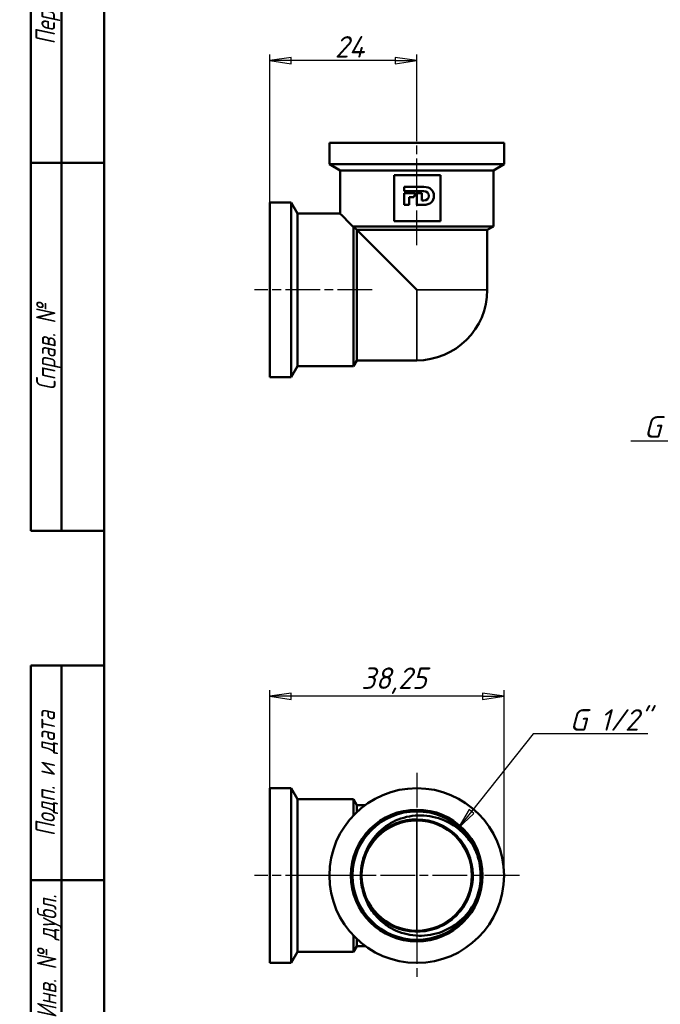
# Model space of a CAD drawing. Header units: millimetres. Extents: x -148 to 751, y -69 to 356.
# Tile 3 of 6: x 6 to 111, y 95 to 255. Entities that reach past the tile are written whole.
import ezdxf
from ezdxf.enums import TextEntityAlignment as Align

# ---------------------------------------------------------------- set-up
doc = ezdxf.new("R2010")
doc.units = ezdxf.units.MM
doc.linetypes.add('CHAIN', pattern=[0.7087, 0.4724, -0.0591, 0.1181, -0.0591])
for name, color, linetype, lineweight in [('Видимые тонкие (ГОСТ)', 7, 'Continuous', 35), ('Видимый контур (ГОСТ)', 7, 'Continuous', 50), ('Кромка (ГОСТ)', 7, 'Continuous', 50), ('Маркер центра (ГОСТ)', 7, 'Continuous', 25), ('Обозначение (ГОСТ)', 7, 'Continuous', 25), ('Осевая линия (ГОСТ)', 7, 'Continuous', 25), ('Размер (ГОСТ)', 7, 'Continuous', 25), ('Эскизная геометрия (ГОСТ)', 7, 'Continuous', 50)]:
    doc.layers.add(name, color=color, linetype=linetype, lineweight=lineweight)
doc.styles.get("Standard").update_dxf_attribs({"font": 'GOST Common Italic.ttf'})
doc.styles.add('Альтернативный текст (ГОСТ)', font='txt', dxfattribs={"width": 0.8})
doc.styles.add('Обычный текст (ГОСТ)', font='GOST Common Italic.ttf')
doc.dimstyles.new('Обычный (ГОСТ)', dxfattribs={"dimtxt": 3.5, "dimasz": 3.5, "dimexe": 1, "dimexo": 0, "dimgap": 0.5, "dimtad": 1, "dimrnd": 1e-08, "dimtxsty": 'Обычный текст (ГОСТ)', "dimblk": 'Filled-1', "dimcen": 0.09, "dimdle": 15, "dimclrd": 256, "dimclre": 256, "dimclrt": 256, "dimazin": 2, "dimtfac": 0.714286, "dimtdec": 3, "dimtmove": 0, "dimatfit": 3, "dimfxl": 1, "dimtolj": 1, "dimlwd": 25, "dimlwe": 25, "dimarcsym": 0})

# ---------------------------------------------------------------- blocks, each defined once
blk = doc.blocks.new('ГОСТ - Доп. графы 1')
at = {"layer": 'Эскизная геометрия (ГОСТ)'}
for p, q in [((-12, 0), (-12, 145)), ((-12, 145), (0, 145)), ((-7, 145), (-7, 0)), ((-12, 110), (-7, 110)), ((-7, 110), (0, 110)), ((-12, 85), (-7, 85)), ((-7, 85), (0, 85)), ((-12, 60), (-7, 60)), ((-7, 60), (0, 60)), ((-12, 25), (-7, 25)), ((-7, 25), (0, 25)), ((0, 0), (-12, 0))]:
    blk.add_line(p, q, dxfattribs=at)
at = {"layer": 'Обозначение (ГОСТ)', "char_height": 3.17, "attachment_point": 5, "rotation": 90, "style": 'Альтернативный текст (ГОСТ)'}
for s, insert, width in [('\\fGOST Common|b0|i1;\\H3.1700;Подп. и дата', (-9.37, 127.41), 34.7679), ('\\fGOST Common|b0|i1;\\H3.1700;Инв. № дубл.', (-8.95, 97.55), 24.8438), ('\\fGOST Common|b0|i1;\\H3.1700;Взам. инв. №', (-9.58, 72.53), 24.8669), ('\\fGOST Common|b0|i1;\\H3.1700;Подп. и дата', (-9.5, 42.47), 35.1486), ('\\fGOST Common|b0|i1;\\H3.1700;Инв. № подл.', (-9.5, 12.41), 24.9618)]:
    blk.add_mtext(s, dxfattribs=dict(at, insert=insert, width=width))
at = {"layer": 'Обозначение (ГОСТ)', "lineweight": 30, "width": 0.8, "flags": 17}
for tag, p in [('Подп._и_дата_2', (-3.53, 127.51)), ('Инв._номер_дубликата', (-3.41, 97.47)), ('Взамен_инв._номера', (-3.46, 72.53)), ('Подп._и_дата_1', (-3.42, 42.35)), ('ИНВЕНТАРНЫЙ_НОМЕР', (-3.33, 12.68))]:
    blk.add_attdef(tag, text='', height=3.17, rotation=90, dxfattribs=at).set_placement(p, align=Align.MIDDLE_CENTER)
blk = doc.blocks.new('ГОСТ - Доп. графы 2')
at = {"layer": 'Эскизная геометрия (ГОСТ)'}
for p, q in [((-12, 0), (-12, 120)), ((-12, 120), (0, 120)), ((-7, 0), (-7, 120)), ((-12, 60), (0, 60)), ((0, 0), (-12, 0))]:
    blk.add_line(p, q, dxfattribs=at)
at = {"layer": 'Обозначение (ГОСТ)', "char_height": 3.17, "attachment_point": 5, "rotation": 90, "style": 'Альтернативный текст (ГОСТ)'}
for s, insert, width in [('\\fGOST Common|b0|i1;\\H3.1700;Перв. примен.', (-9.19, 90.05), 60.0143), ('\\fGOST Common|b0|i1;\\H3.1700;Справ. №', (-9.1, 30), 59.9357)]:
    blk.add_mtext(s, dxfattribs=dict(at, insert=insert, width=width))
at = {"layer": 'Обозначение (ГОСТ)', "lineweight": 30, "width": 0.8, "flags": 17}
for tag, p in [('Первичная_применяемость', (-3.65, 90.03)), ('Справочный_номер', (-3.55, 30.02))]:
    blk.add_attdef(tag, text='', height=3.17, rotation=90, dxfattribs=at).set_placement(p, align=Align.MIDDLE_CENTER)
blk = doc.blocks.new('Рамки ГОСТ_ граница 297x210')
at = {"layer": 'Кромка (ГОСТ)'}
blk.add_line((20, 292), (20, 5), dxfattribs=at)
blk = doc.blocks.new('Filled-1')
at = {"color": 0}
for p, q in [((0, 0), (-1, 0.143)), ((-1, 0.143), (-1, -0.143)), ((-1, 0), (0, 0)), ((-1, -0.143), (0, 0))]:
    blk.add_line(p, q, dxfattribs=at)
at = {"color": 0, "flags": 128}
blk.add_lwpolyline([(-1, -0.143), (0, 0), (-1, 0.143), (-1, -0.143)], dxfattribs=at)
at = {"color": 0}
blk.add_solid([(-1, -0.143), (0, 0), (-1, 0.143), (-1, -0.143)], dxfattribs=at)
blk = doc.blocks.new('*D8')
at = {"layer": 'Defpoints', "color": 0, "linetype": 'Continuous', "transparency": 16777216}
for p in [(47, 248.7), (71, 237.79), (47, 225.54)]:
    blk.add_point(p, dxfattribs=at)
at = {"layer": 'Размер (ГОСТ)', "linetype": 'Continuous', "lineweight": 25, "transparency": 16777216}
for p, q in [((47, 225.54), (47, 249.7)), ((71, 237.79), (71, 249.7)), ((67.5, 248.7), (50.5, 248.7))]:
    blk.add_line(p, q, dxfattribs=at)
at = {"layer": 'Размер (ГОСТ)', "linetype": 'Continuous', "lineweight": 25, "transparency": 16777216, "xscale": 3.5, "yscale": 3.5, "zscale": 3.5, "rotation": 180}
blk.add_blockref('Filled-1', (47, 248.7), dxfattribs=at)
at = {"layer": 'Размер (ГОСТ)', "linetype": 'Continuous', "lineweight": 25, "transparency": 16777216, "xscale": 3.5, "yscale": 3.5, "zscale": 3.5}
blk.add_blockref('Filled-1', (71, 248.7), dxfattribs=at)
at = {"layer": 'Размер (ГОСТ)', "linetype": 'Continuous', "lineweight": 25, "transparency": 16777216, "insert": (57.64, 252.7), "char_height": 3.5, "attachment_point": 1, "style": 'Обычный текст (ГОСТ)'}
blk.add_mtext('\\A1;24', dxfattribs=at)
blk = doc.blocks.new('*D10')
at = {"layer": 'Defpoints', "color": 0, "linetype": 'Continuous', "transparency": 16777216}
for p in [(47, 144.99), (47, 129.99), (85.25, 115.74)]:
    blk.add_point(p, dxfattribs=at)
at = {"layer": 'Размер (ГОСТ)', "linetype": 'Continuous', "lineweight": 25, "transparency": 16777216}
for p, q in [((47, 129.99), (47, 145.99)), ((81.75, 144.99), (50.5, 144.99)), ((85.25, 115.74), (85.25, 145.99))]:
    blk.add_line(p, q, dxfattribs=at)
at = {"layer": 'Размер (ГОСТ)', "linetype": 'Continuous', "lineweight": 25, "transparency": 16777216, "xscale": 3.5, "yscale": 3.5, "zscale": 3.5, "rotation": 180}
blk.add_blockref('Filled-1', (47, 144.99), dxfattribs=at)
at = {"layer": 'Размер (ГОСТ)', "linetype": 'Continuous', "lineweight": 25, "transparency": 16777216, "xscale": 3.5, "yscale": 3.5, "zscale": 3.5}
blk.add_blockref('Filled-1', (85.25, 144.99), dxfattribs=at)
at = {"layer": 'Размер (ГОСТ)', "linetype": 'Continuous', "lineweight": 25, "transparency": 16777216, "insert": (61.94, 149.69), "char_height": 3.5, "attachment_point": 1, "style": 'Обычный текст (ГОСТ)'}
blk.add_mtext('\\A1;38,25', dxfattribs=at)
blk = doc.blocks.new('*D11')
at = {"layer": 'Defpoints', "color": 0, "linetype": 'Continuous', "transparency": 16777216}
for p in [(141.26, 210.62), (135.67, 202.56)]:
    blk.add_point(p, dxfattribs=at)
at = {"layer": 'Размер (ГОСТ)', "linetype": 'Continuous', "lineweight": 25, "transparency": 16777216}
for p, q in [((124.66, 186.68), (133.68, 199.69)), ((105.94, 186.68), (124.66, 186.68))]:
    blk.add_line(p, q, dxfattribs=at)
at = {"layer": 'Размер (ГОСТ)', "linetype": 'Continuous', "lineweight": 25, "transparency": 16777216, "xscale": 3.5, "yscale": 3.5, "zscale": 3.5, "rotation": 55.26376523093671}
blk.add_blockref('Filled-1', (135.67, 202.56), dxfattribs=at)
at = {"layer": 'Размер (ГОСТ)', "linetype": 'Continuous', "lineweight": 25, "transparency": 16777216, "insert": (105.94, 190.69), "char_height": 3.5, "attachment_point": 1, "style": 'Обычный текст (ГОСТ)'}
blk.add_mtext('\\A1; \\fGOST Common|b0|i1;\\H3.5000;G 1/2"', dxfattribs=at)
blk = doc.blocks.new('*D12')
at = {"layer": 'Defpoints', "color": 0, "linetype": 'Continuous', "transparency": 16777216}
for p in [(77.76, 123.45), (71.67, 115.78)]:
    blk.add_point(p, dxfattribs=at)
at = {"layer": 'Размер (ГОСТ)', "linetype": 'Continuous', "lineweight": 25, "transparency": 16777216}
for p, q in [((89.99, 138.87), (79.93, 126.19)), ((108.72, 138.87), (89.99, 138.87))]:
    blk.add_line(p, q, dxfattribs=at)
at = {"layer": 'Размер (ГОСТ)', "linetype": 'Continuous', "lineweight": 25, "transparency": 16777216, "xscale": 3.5, "yscale": 3.5, "zscale": 3.5, "rotation": 231.5804376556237}
blk.add_blockref('Filled-1', (77.76, 123.45), dxfattribs=at)
at = {"layer": 'Размер (ГОСТ)', "linetype": 'Continuous', "lineweight": 25, "transparency": 16777216, "insert": (93.83, 142.88), "char_height": 3.5, "attachment_point": 1, "style": 'Обычный текст (ГОСТ)'}
blk.add_mtext('\\A1; \\fGOST Common|b0|i1;\\H3.5000;G 1/2"', dxfattribs=at)

msp = doc.modelspace()

# ---------------------------------------------------------------- linework, layer by layer
at = {"layer": 'Видимые тонкие (ГОСТ)'}
for p, q in [((70.9945, 211.2969), (70.9945, 199.7869)), ((70.9945, 211.2969), (82.5045, 211.2969)), ((70.9945, 124.7374), (70.9945, 106.7374))]:
    msp.add_line(p, q, dxfattribs=at)
for points, knots in [([(63.0178, 120.3468), (64.199, 122.3934), (66.1966, 123.9534), (68.4685, 124.6032), (70.7397, 125.2528), (73.2593, 124.9856), (75.3436, 123.8741), (77.4274, 122.7629), (79.0527, 120.8204), (79.7789, 118.5733), (80.505, 116.327), (80.3243, 113.8015), (79.2859, 111.6814), (78.2478, 109.5619), (76.3643, 107.8713), (74.1453, 107.0674), (71.927, 106.2638), (69.3985, 106.3555), (67.2442, 107.3176), (65.4991, 108.0969), (64.0155, 109.4403), (63.0459, 111.0857)], [0.52343247, 0.52343247, 0.52343247, 0.52343247, 1.29219803, 1.29219803, 1.29219803, 2.06071477, 2.06071477, 2.06071477, 2.82898852, 2.82898852, 2.82898852, 3.5970251, 3.5970251, 3.5970251, 4.36483031, 4.36483031, 4.36483031, 5.13240993, 5.13240993, 5.13240993, 5.75418181, 5.75418181, 5.75418181, 5.75418181]), ([(79.9847, 120.9493), (81.2813, 118.7154), (81.7011, 115.9876), (81.1363, 113.4672), (80.9094, 112.4544), (80.5245, 111.4793), (80.0072, 110.5798)], [2.61572767, 2.61572767, 2.61572767, 2.61572767, 3.36202343, 3.36202343, 3.36202343, 3.66188661, 3.66188661, 3.66188661, 3.66188661])]:
    msp.add_open_spline(points, degree=3, knots=knots, dxfattribs=at)
at = {"layer": 'Видимый контур (ГОСТ)'}
for p, q in [((85.2545, 235.2869), (56.7545, 235.2869)), ((56.7545, 231.7972), (56.7545, 235.2869)), ((85.2545, 231.7972), (85.2545, 235.2869)), ((85.2545, 231.7972), (56.7545, 231.7972)), ((58.5045, 230.7869), (56.7545, 231.7972)), ((83.5045, 230.7869), (85.2545, 231.7972)), ((83.5045, 230.7869), (58.5045, 230.7869)), ((58.5045, 223.7369), (58.5045, 230.7869)), ((74.855, 230.0151), (67.3119, 230.0151)), ((67.3119, 230.0151), (67.3119, 222.5151)), ((74.855, 222.5151), (74.855, 230.0151)), ((83.5045, 221.6453), (83.5045, 230.7869)), ((68.9608, 228.1031), (72.1512, 228.1031)), ((68.9608, 227.3882), (68.9608, 228.1031)), ((72.1634, 227.3882), (68.9608, 227.3882)), ((68.9608, 227.0537), (70.7735, 227.0537)), ((68.9608, 225.1595), (68.9608, 227.0537)), ((70.7735, 227.0537), (70.5021, 226.414)), ((71.0251, 227.0537), (71.834, 227.0537)), ((71.0251, 225.1595), (71.0251, 227.0537)), ((71.834, 227.0537), (71.834, 225.8827)), ((47.0045, 225.5369), (47.0045, 197.0369)), ((50.4941, 225.5369), (47.0045, 225.5369)), ((50.4941, 225.5369), (50.4941, 197.0369)), ((51.5334, 223.7369), (50.4941, 225.5369)), ((69.7694, 225.1595), (68.9608, 225.1595)), ((69.7694, 226.414), (69.7694, 225.1595)), ((70.5021, 226.414), (69.7694, 226.414)), ((72.1342, 225.1595), (71.0251, 225.1595)), ((71.834, 225.8827), (72.1634, 225.8827)), ((51.5334, 223.7369), (51.5334, 198.8369)), ((58.5045, 223.7369), (51.5334, 223.7369)), ((67.3119, 222.5151), (74.855, 222.5151)), ((83.5045, 221.6453), (60.586, 221.6453)), ((60.6749, 221.6164), (60.6749, 198.8369)), ((60.6749, 221.6164), (61.2234, 221.068)), ((61.2234, 199.7869), (61.2234, 221.068)), ((70.9945, 211.2969), (61.2234, 221.068)), ((61.2234, 221.068), (82.5045, 221.068)), ((82.5045, 221.068), (83.5045, 221.6453)), ((82.5045, 221.068), (82.5045, 211.2969)), ((61.2234, 199.7869), (60.6749, 198.8369)), ((70.9945, 199.7869), (61.2234, 199.7869)), ((51.5334, 198.8369), (50.4941, 197.0369)), ((60.6749, 198.8369), (51.5334, 198.8369)), ((50.4941, 197.0369), (47.0045, 197.0369)), ((47.0045, 129.9874), (47.0045, 101.4874)), ((50.4941, 129.9874), (47.0045, 129.9874)), ((50.4941, 129.9874), (50.4941, 101.4874)), ((51.5334, 128.1874), (50.4941, 129.9874)), ((51.5334, 128.1874), (51.5334, 103.2874)), ((60.6749, 128.1874), (51.5334, 128.1874)), ((60.6749, 128.1874), (60.6749, 125.5538)), ((61.2234, 127.2374), (60.6749, 128.1874)), ((61.2234, 126.1005), (61.2234, 127.2374)), ((62.5895, 127.2374), (61.2234, 127.2374)), ((60.6749, 105.921), (60.6749, 103.2874)), ((61.2234, 104.2374), (61.2234, 105.3744)), ((51.5334, 103.2874), (50.4941, 101.4874)), ((60.6749, 103.2874), (51.5334, 103.2874)), ((61.2234, 104.2374), (60.6749, 103.2874)), ((62.5895, 104.2374), (61.2234, 104.2374)), ((50.4941, 101.4874), (47.0045, 101.4874))]:
    msp.add_line(p, q, dxfattribs=at)
for radius in [14.25, 10.75, 10.475, 10.475, 9]:
    msp.add_circle((71.0045, 115.7374), radius, dxfattribs=at)
for centre, radius, start, end in [((70.9945, 211.2969), 11.51, 270, 0), ((71.0045, 115.7374), 9.1298, 178.476614, 181.842582)]:
    msp.add_arc(centre, radius, start, end, dxfattribs=at)
for points in [[(73.7976, 226.64), (73.7976, 225.7906), (73.1846, 225.1595), (72.1342, 225.1595)], [(72.1512, 228.1031), (73.1933, 228.1031), (73.7976, 227.4976), (73.7976, 226.64)], [(72.9682, 226.6354), (72.9682, 227.1068), (72.647, 227.3882), (72.1634, 227.3882)], [(72.1634, 225.8827), (72.647, 225.8827), (72.9682, 226.1528), (72.9682, 226.6354)], [(60.6749, 221.6164), (60.6453, 221.626), (60.6156, 221.6357), (60.586, 221.6453)]]:
    msp.add_open_spline(points, degree=3, dxfattribs=at)
for points, knots in [([(58.5045, 223.7369), (58.5045, 223.7369), (58.5942, 223.6469), (58.946, 223.2936), (59.208, 223.0304), (59.8377, 222.3977), (60.1933, 222.0403), (60.586, 221.6453)], [7.19406762, 7.19406762, 7.19406762, 7.19406762, 7.451435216, 7.451435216, 7.708802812, 7.708802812, 7.941684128, 7.941684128, 7.941684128, 7.941684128]), ([(63.0178, 120.3468), (63.5596, 121.4313), (64.3101, 122.3981), (66.1576, 124.0123), (67.2436, 124.6361), (69.6187, 125.4463), (70.8883, 125.6148), (73.4494, 125.4593), (74.7154, 125.1261), (76.7089, 124.163), (77.476, 123.6534), (78.8637, 122.4343), (79.4754, 121.7279), (79.9847, 120.9493)], [0, 0, 0, 0, 0.36369379, 0.36369379, 0.73563645, 0.73563645, 1.11582459, 1.11582459, 1.50425487, 1.50425487, 1.77874607, 1.77874607, 2.05723251, 2.05723251, 2.05723251, 2.05723251]), ([(61.8837, 115.4433), (61.8994, 114.8929), (61.9649, 114.344), (62.0815, 113.8054), (62.5813, 111.4969), (64.0164, 109.4051), (65.9902, 108.1079), (67.9573, 106.8151), (70.4362, 106.3262), (72.7468, 106.7754), (75.0504, 107.2233), (77.1601, 108.5982), (78.5, 110.5249), (79.8365, 112.4468), (80.3919, 114.8957), (80.0154, 117.2061), (79.6356, 119.5358), (78.312, 121.6977), (76.4097, 123.0952), (74.5193, 124.4839), (72.0796, 125.1022), (69.756, 124.7814), (67.4207, 124.459), (65.2298, 123.1915), (63.7863, 121.3276), (62.6079, 119.806), (61.9291, 117.904), (61.8779, 115.9801)], [-6.25102619, -6.25102619, -6.25102619, -6.25102619, -6.06995571, -6.06995571, -6.06995571, -5.29381829, -5.29381829, -5.29381829, -4.52037671, -4.52037671, -4.52037671, -3.74923744, -3.74923744, -3.74923744, -2.98001903, -2.98001903, -2.98001903, -2.2043841, -2.2043841, -2.2043841, -1.43361639, -1.43361639, -1.43361639, -0.65896984, -0.65896984, -0.65896984, -0.02658809, -0.02658809, -0.02658809, -0.02658809]), ([(79.9847, 120.9493), (80.2472, 120.5481), (80.6417, 119.8572), (81.3019, 117.9013), (81.4763, 116.8362), (81.4793, 115.7666)], [0, 0, 0, 0, 0.143826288, 0.143826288, 0.297820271, 0.297820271, 0.297820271, 0.297820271]), ([(61.8779, 115.9801), (61.8994, 116.8328), (62.0335, 117.6755), (62.5125, 119.298), (62.8055, 119.9218), (63.0178, 120.3468)], [0.023973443, 0.023973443, 0.023973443, 0.023973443, 0.280296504, 0.280296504, 0.530154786, 0.530154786, 0.530154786, 0.530154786]), ([(81.4793, 115.7666), (81.4823, 114.6973), (81.3138, 113.6313), (80.6647, 111.6717), (80.2739, 110.9784), (80.0136, 110.5756)], [0, 0, 0, 0, 0.320802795, 0.320802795, 0.620587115, 0.620587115, 0.620587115, 0.620587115]), ([(63.0436, 111.0836), (62.829, 111.5073), (62.5326, 112.1292), (62.0445, 113.749), (61.9057, 114.5911), (61.8794, 115.4439)], [0, 0, 0, 0, 0.142481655, 0.142481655, 0.288734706, 0.288734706, 0.288734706, 0.288734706]), ([(80.0136, 110.5756), (79.2882, 109.4531), (78.3527, 108.4816), (76.1817, 106.9719), (74.9734, 106.4397), (72.4467, 105.8794), (71.1551, 105.8465), (68.6603, 106.278), (67.4795, 106.7277), (65.698, 107.8463), (65.0408, 108.3943), (63.9016, 109.6431), (63.4224, 110.3358), (63.0436, 111.0836)], [0, 0, 0, 0, 0.40094982, 0.40094982, 0.79364224, 0.79364224, 1.17807407, 1.17807407, 1.55424206, 1.55424206, 1.81030103, 1.81030103, 2.06235729, 2.06235729, 2.06235729, 2.06235729])]:
    msp.add_open_spline(points, degree=3, knots=knots, dxfattribs=at)
at = {"layer": 'Маркер центра (ГОСТ)', "linetype": 'CHAIN', "ltscale": 11.993792}
for p, q in [((71.0045, 132.4874), (71.0045, 98.9874)), ((87.7545, 115.7374), (54.2545, 115.7374))]:
    msp.add_line(p, q, dxfattribs=at)
at = {"layer": 'Осевая линия (ГОСТ)', "linetype": 'CHAIN', "ltscale": 11.993792}
for p, q in [((71.0045, 218.568), (71.0045, 237.7869)), ((63.7234, 211.2869), (44.5045, 211.2869)), ((63.7234, 115.7374), (44.5045, 115.7374))]:
    msp.add_line(p, q, dxfattribs=at)

# ---------------------------------------------------------------- block references
for name, p in [('Рамки ГОСТ_ граница 297x210', (0, 0)), ('ГОСТ - Доп. графы 2', (20, 172)), ('ГОСТ - Доп. графы 1', (20, 5))]:
    msp.add_blockref(name, p)

# ---------------------------------------------------------------- dimensions: what is measured, and where the dimension line sits
at = {"layer": 'Размер (ГОСТ)', "linetype": 'Continuous', "lineweight": 25}
dim = msp.add_linear_dim(base=(47.0045, 248.703), p1=(71.0045, 237.7869), p2=(47.0045, 225.5369), dimstyle='Обычный (ГОСТ)', override={"dimgap": 0.5, "dimdec": 2, "dimtol": 0, "dimlim": 0, "dimtp": 0, "dimtm": 0, "dimtdec": 3, "dimtofl": 0, "dimatfit": 1}, dxfattribs=at)
dim.commit()
dim.dimension.update_dxf_attribs({"geometry": '*D8', "text_midpoint": (60.0797, 248.703), "dimtype": 160})
for center, mpoint, picture, middle in [((141.256, 210.6162), (135.6722, 202.5631), '*D11', (113.3794, 186.6826)), ((71.6743, 115.7763), (77.7573, 123.4457), '*D12', (101.276, 138.874))]:
    dim = msp.add_radius_dim(center=center, mpoint=mpoint, text=' \\fGOST Common|b0|i1;\\H3.5000;G 1/2"', dimstyle='Обычный (ГОСТ)', override={"dimgap": 0.5, "dimtih": 1, "dimtoh": 1, "dimdec": 2, "dimlfac": 1, "dimcen": 0, "dimtol": 0, "dimlim": 0, "dimtp": 0, "dimtm": 0, "dimtdec": 3, "dimtofl": 0}, dxfattribs=at)
    dim.commit()
    dim.dimension.update_dxf_attribs({"geometry": picture, "text_midpoint": middle, "dimtype": 164})
dim = msp.add_linear_dim(base=(47.0045, 144.9874), p1=(85.2545, 115.7374), p2=(47.0045, 129.9874), angle=180, dimstyle='Обычный (ГОСТ)', override={"dimgap": 0.5, "dimdec": 2, "dimtol": 0, "dimlim": 0, "dimtp": 0, "dimtm": 0, "dimtdec": 3, "dimtofl": 0, "dimatfit": 1}, dxfattribs=at)
dim.commit()
dim.dimension.update_dxf_attribs({"geometry": '*D10', "text_midpoint": (67.6079, 144.9874), "dimtype": 160})

doc.saveas('drawing.dxf')
